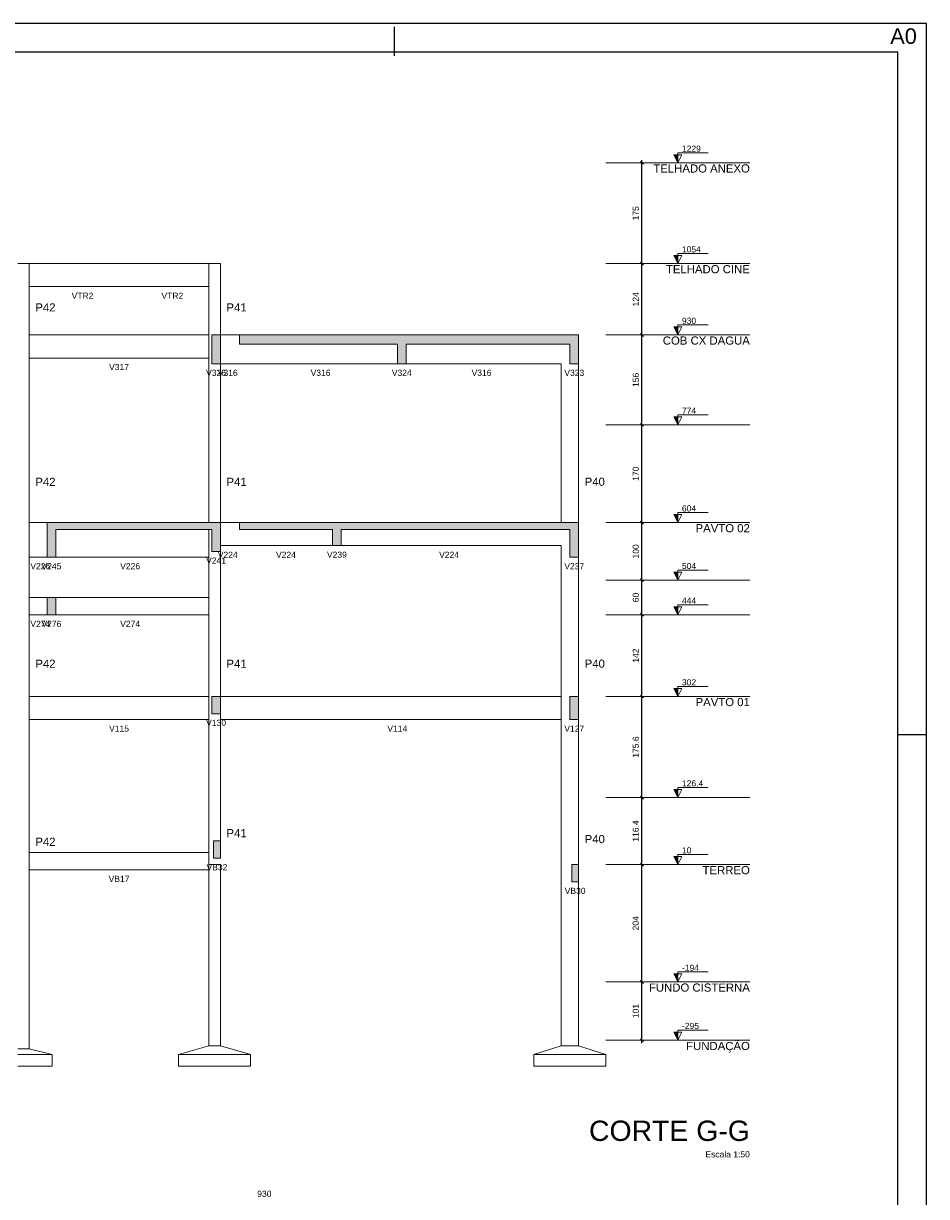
# Model space of a CAD drawing. Header units: millimetres. Extents: x 0 to 119, y 0 to 84.
# Tile 8 of 8: x 88 to 119, y 43 to 84. Entities that reach past the tile are written whole.
import ezdxf

# ---------------------------------------------------------------- set-up
doc = ezdxf.new("R2010")
doc.units = ezdxf.units.MM
doc.header["$MEASUREMENT"] = 0
doc.linetypes.add('DASHED', pattern=[1.905, 1.27, -0.635])
doc.linetypes.add('NULL', pattern=[0])
doc.layers.get('0').update_dxf_attribs({"lineweight": 18})
for name, color, linetype, lineweight in [('FO-Cotas', 5, 'Continuous', 5), ('FO-Elementos cortados', 159, 'Continuous', 5), ('FO-Elementos em vista', 7, 'Continuous', 5), ('FO-Hachuras', 153, 'Continuous', 5), ('FO-Indicações', 7, 'Continuous', 5), ('FO-Níveis', 9, 'DASHED', 5), ('FO-Textos das vigas', 7, 'Continuous', 5), ('FO-Textos dos pilares', 7, 'Continuous', 5), ('FO-Títulos', 1, 'Continuous', 20)]:
    doc.layers.add(name, color=color, linetype=linetype, lineweight=lineweight)
doc.layers.add('SEDUC_MARF', color=1, linetype='Continuous')
doc.layers.add('SEDUC_MARGG', color=7, linetype='Continuous')
doc.styles.add('Arial', font='txt')
doc.dimstyles.new('UM_50.000000', dxfattribs={"dimtxt": 0.18, "dimasz": 0.1, "dimexe": 0.1, "dimexo": 0.2, "dimgap": 0, "dimtad": 1, "dimtih": 1, "dimtoh": 1, "dimdec": 1, "dimlfac": 50, "dimzin": 0, "dimdsep": 46, "dimtxsty": 'Standard', "dimcen": 0.09, "dimdle": 0.1, "dimadec": 1, "dimazin": 2, "dimtfac": 1, "dimtdec": 4, "dimtofl": 0, "dimtmove": 0, "dimatfit": 3, "dimfxl": 1, "dimtolj": 1, "dimarcsym": 0})

# ---------------------------------------------------------------- blocks, each defined once
blk = doc.blocks.new('_Oblique')
at = {"color": 0, "linetype": 'ByBlock', "lineweight": -2}
blk.add_line((-0.5, -0.5), (0.5, 0.5), dxfattribs=at)
blk = doc.blocks.new('*D17')
at = {"layer": 'Defpoints', "color": 0}
for p in [(109.013, 50.796), (109.013, 50.796), (109.013, 48.776)]:
    blk.add_point(p, dxfattribs=at)
at = {"layer": 'FO-Cotas', "color": 0, "linetype": 'Continuous', "lineweight": -2}
blk.add_line((109.013, 48.676), (109.013, 50.896), dxfattribs=at)
at = {"layer": 'FO-Cotas', "color": 0, "lineweight": -2, "xscale": 0.1, "yscale": 0.1, "zscale": 0.1}
for p, rotation in [((109.013, 50.796), 90), ((109.013, 48.776), 270)]:
    blk.add_blockref('_Oblique', p, dxfattribs=dict(at, rotation=rotation))
at = {"layer": 'FO-Cotas', "color": 7, "insert": (108.801, 49.786), "char_height": 0.2118, "attachment_point": 5, "rotation": 90, "style": 'Arial'}
blk.add_mtext('\\A1;101', dxfattribs=at)
blk = doc.blocks.new('*D18')
at = {"layer": 'Defpoints', "color": 0}
for p in [(109.013, 54.876), (109.013, 54.876), (109.013, 50.796)]:
    blk.add_point(p, dxfattribs=at)
at = {"layer": 'FO-Cotas', "color": 0, "linetype": 'Continuous', "lineweight": -2}
blk.add_line((109.013, 50.696), (109.013, 54.976), dxfattribs=at)
at = {"layer": 'FO-Cotas', "color": 0, "lineweight": -2, "xscale": 0.1, "yscale": 0.1, "zscale": 0.1}
for p, rotation in [((109.013, 54.876), 90), ((109.013, 50.796), 270)]:
    blk.add_blockref('_Oblique', p, dxfattribs=dict(at, rotation=rotation))
at = {"layer": 'FO-Cotas', "color": 7, "insert": (108.801, 52.836), "char_height": 0.2118, "attachment_point": 5, "rotation": 90, "style": 'Arial'}
blk.add_mtext('\\A1;204', dxfattribs=at)
blk = doc.blocks.new('*D19')
at = {"layer": 'Defpoints', "color": 0}
for p in [(109.013, 57.204), (109.013, 57.204), (109.013, 54.876)]:
    blk.add_point(p, dxfattribs=at)
at = {"layer": 'FO-Cotas', "color": 0, "linetype": 'Continuous', "lineweight": -2}
blk.add_line((109.013, 54.776), (109.013, 57.304), dxfattribs=at)
at = {"layer": 'FO-Cotas', "color": 0, "lineweight": -2, "xscale": 0.1, "yscale": 0.1, "zscale": 0.1}
for p, rotation in [((109.013, 57.204), 90), ((109.013, 54.876), 270)]:
    blk.add_blockref('_Oblique', p, dxfattribs=dict(at, rotation=rotation))
at = {"layer": 'FO-Cotas', "color": 7, "insert": (108.801, 56.04), "char_height": 0.2118, "attachment_point": 5, "rotation": 90, "style": 'Arial'}
blk.add_mtext('\\A1;116.4', dxfattribs=at)
blk = doc.blocks.new('*D20')
at = {"layer": 'Defpoints', "color": 0}
for p in [(109.013, 60.716), (109.013, 60.716), (109.013, 57.204)]:
    blk.add_point(p, dxfattribs=at)
at = {"layer": 'FO-Cotas', "color": 0, "linetype": 'Continuous', "lineweight": -2}
blk.add_line((109.013, 57.104), (109.013, 60.816), dxfattribs=at)
at = {"layer": 'FO-Cotas', "color": 0, "lineweight": -2, "xscale": 0.1, "yscale": 0.1, "zscale": 0.1}
for p, rotation in [((109.013, 60.716), 90), ((109.013, 57.204), 270)]:
    blk.add_blockref('_Oblique', p, dxfattribs=dict(at, rotation=rotation))
at = {"layer": 'FO-Cotas', "color": 7, "insert": (108.801, 58.96), "char_height": 0.2118, "attachment_point": 5, "rotation": 90, "style": 'Arial'}
blk.add_mtext('\\A1;175.6', dxfattribs=at)
blk = doc.blocks.new('*D21')
at = {"layer": 'Defpoints', "color": 0}
for p in [(109.013, 63.556), (109.013, 63.556), (109.013, 60.716)]:
    blk.add_point(p, dxfattribs=at)
at = {"layer": 'FO-Cotas', "color": 0, "linetype": 'Continuous', "lineweight": -2}
blk.add_line((109.013, 60.616), (109.013, 63.656), dxfattribs=at)
at = {"layer": 'FO-Cotas', "color": 0, "lineweight": -2, "xscale": 0.1, "yscale": 0.1, "zscale": 0.1}
for p, rotation in [((109.013, 63.556), 90), ((109.013, 60.716), 270)]:
    blk.add_blockref('_Oblique', p, dxfattribs=dict(at, rotation=rotation))
at = {"layer": 'FO-Cotas', "color": 7, "insert": (108.801, 62.136), "char_height": 0.2118, "attachment_point": 5, "rotation": 90, "style": 'Arial'}
blk.add_mtext('\\A1;142', dxfattribs=at)
blk = doc.blocks.new('*D22')
at = {"layer": 'Defpoints', "color": 0}
for p in [(109.013, 64.756), (109.013, 64.756), (109.013, 63.556)]:
    blk.add_point(p, dxfattribs=at)
at = {"layer": 'FO-Cotas', "color": 0, "linetype": 'Continuous', "lineweight": -2}
blk.add_line((109.013, 63.456), (109.013, 64.856), dxfattribs=at)
at = {"layer": 'FO-Cotas', "color": 0, "lineweight": -2, "xscale": 0.1, "yscale": 0.1, "zscale": 0.1}
for p, rotation in [((109.013, 64.756), 90), ((109.013, 63.556), 270)]:
    blk.add_blockref('_Oblique', p, dxfattribs=dict(at, rotation=rotation))
at = {"layer": 'FO-Cotas', "color": 7, "insert": (108.801, 64.156), "char_height": 0.2118, "attachment_point": 5, "rotation": 90, "style": 'Arial'}
blk.add_mtext('\\A1;60', dxfattribs=at)
blk = doc.blocks.new('*D23')
at = {"layer": 'Defpoints', "color": 0}
for p in [(109.013, 66.756), (109.013, 66.756), (109.013, 64.756)]:
    blk.add_point(p, dxfattribs=at)
at = {"layer": 'FO-Cotas', "color": 0, "linetype": 'Continuous', "lineweight": -2}
blk.add_line((109.013, 64.656), (109.013, 66.856), dxfattribs=at)
at = {"layer": 'FO-Cotas', "color": 0, "lineweight": -2, "xscale": 0.1, "yscale": 0.1, "zscale": 0.1}
for p, rotation in [((109.013, 66.756), 90), ((109.013, 64.756), 270)]:
    blk.add_blockref('_Oblique', p, dxfattribs=dict(at, rotation=rotation))
at = {"layer": 'FO-Cotas', "color": 7, "insert": (108.801, 65.756), "char_height": 0.2118, "attachment_point": 5, "rotation": 90, "style": 'Arial'}
blk.add_mtext('\\A1;100', dxfattribs=at)
blk = doc.blocks.new('*D24')
at = {"layer": 'Defpoints', "color": 0}
for p in [(109.013, 70.156), (109.013, 70.156), (109.013, 66.756)]:
    blk.add_point(p, dxfattribs=at)
at = {"layer": 'FO-Cotas', "color": 0, "linetype": 'Continuous', "lineweight": -2}
blk.add_line((109.013, 66.656), (109.013, 70.256), dxfattribs=at)
at = {"layer": 'FO-Cotas', "color": 0, "lineweight": -2, "xscale": 0.1, "yscale": 0.1, "zscale": 0.1}
for p, rotation in [((109.013, 70.156), 90), ((109.013, 66.756), 270)]:
    blk.add_blockref('_Oblique', p, dxfattribs=dict(at, rotation=rotation))
at = {"layer": 'FO-Cotas', "color": 7, "insert": (108.801, 68.456), "char_height": 0.2118, "attachment_point": 5, "rotation": 90, "style": 'Arial'}
blk.add_mtext('\\A1;170', dxfattribs=at)
blk = doc.blocks.new('*D25')
at = {"layer": 'Defpoints', "color": 0}
for p in [(109.013, 73.276), (109.013, 73.276), (109.013, 70.156)]:
    blk.add_point(p, dxfattribs=at)
at = {"layer": 'FO-Cotas', "color": 0, "linetype": 'Continuous', "lineweight": -2}
blk.add_line((109.013, 70.056), (109.013, 73.376), dxfattribs=at)
at = {"layer": 'FO-Cotas', "color": 0, "lineweight": -2, "xscale": 0.1, "yscale": 0.1, "zscale": 0.1}
for p, rotation in [((109.013, 73.276), 90), ((109.013, 70.156), 270)]:
    blk.add_blockref('_Oblique', p, dxfattribs=dict(at, rotation=rotation))
at = {"layer": 'FO-Cotas', "color": 7, "insert": (108.801, 71.716), "char_height": 0.2118, "attachment_point": 5, "rotation": 90, "style": 'Arial'}
blk.add_mtext('\\A1;156', dxfattribs=at)
blk = doc.blocks.new('*D26')
at = {"layer": 'Defpoints', "color": 0}
for p in [(109.013, 75.756), (109.013, 75.756), (109.013, 73.276)]:
    blk.add_point(p, dxfattribs=at)
at = {"layer": 'FO-Cotas', "color": 0, "linetype": 'Continuous', "lineweight": -2}
blk.add_line((109.013, 73.176), (109.013, 75.856), dxfattribs=at)
at = {"layer": 'FO-Cotas', "color": 0, "lineweight": -2, "xscale": 0.1, "yscale": 0.1, "zscale": 0.1}
for p, rotation in [((109.013, 75.756), 90), ((109.013, 73.276), 270)]:
    blk.add_blockref('_Oblique', p, dxfattribs=dict(at, rotation=rotation))
at = {"layer": 'FO-Cotas', "color": 7, "insert": (108.801, 74.516), "char_height": 0.2118, "attachment_point": 5, "rotation": 90, "style": 'Arial'}
blk.add_mtext('\\A1;124', dxfattribs=at)
blk = doc.blocks.new('*D27')
at = {"layer": 'Defpoints', "color": 0}
for p in [(109.013, 79.256), (109.013, 79.256), (109.013, 75.756)]:
    blk.add_point(p, dxfattribs=at)
at = {"layer": 'FO-Cotas', "color": 0, "linetype": 'Continuous', "lineweight": -2}
blk.add_line((109.013, 75.656), (109.013, 79.356), dxfattribs=at)
at = {"layer": 'FO-Cotas', "color": 0, "lineweight": -2, "xscale": 0.1, "yscale": 0.1, "zscale": 0.1}
for p, rotation in [((109.013, 79.256), 90), ((109.013, 75.756), 270)]:
    blk.add_blockref('_Oblique', p, dxfattribs=dict(at, rotation=rotation))
at = {"layer": 'FO-Cotas', "color": 7, "insert": (108.801, 77.506), "char_height": 0.2118, "attachment_point": 5, "rotation": 90, "style": 'Arial'}
blk.add_mtext('\\A1;175', dxfattribs=at)

msp = doc.modelspace()

# ---------------------------------------------------------------- hatches: boundary and pattern name
at = {"layer": 'FO-Hachuras', "linetype": 'Continuous'}
for points in [[(94.0696, 72.2762), (94.3696, 72.2762), (94.3696, 73.2762), (94.0696, 73.2762), (94.0696, 72.2762)], [(95.0296, 72.9562), (100.8196, 72.9562), (100.8196, 73.2762), (95.0296, 73.2762), (95.0296, 72.9562)], [(100.5196, 72.9562), (106.813, 72.9562), (106.813, 73.2762), (100.5196, 73.2762), (100.5196, 72.9562)], [(100.5196, 72.2762), (100.8196, 72.2762), (100.8196, 73.2762), (100.5196, 73.2762), (100.5196, 72.2762)], [(106.513, 72.2762), (106.813, 72.2762), (106.813, 73.2762), (106.513, 73.2762), (106.513, 72.2762)], [(88.3496, 66.5162), (94.3696, 66.5162), (94.3696, 66.7562), (88.3496, 66.7562), (88.3496, 66.5162)], [(88.3496, 65.5562), (88.6496, 65.5562), (88.6496, 66.7562), (88.3496, 66.7562), (88.3496, 65.5562)], [(94.0696, 65.7562), (94.3696, 65.7562), (94.3696, 66.7562), (94.0696, 66.7562), (94.0696, 65.7562)], [(95.0296, 66.5162), (98.5662, 66.5162), (98.5662, 66.7562), (95.0296, 66.7562), (95.0296, 66.5162)], [(98.2662, 66.5162), (106.813, 66.5162), (106.813, 66.7562), (98.2662, 66.7562), (98.2662, 66.5162)], [(98.2662, 65.9562), (98.5662, 65.9562), (98.5662, 66.7562), (98.2662, 66.7562), (98.2662, 65.9562)], [(106.513, 65.5562), (106.813, 65.5562), (106.813, 66.7562), (106.513, 66.7562), (106.513, 65.5562)], [(88.3496, 63.5562), (88.6496, 63.5562), (88.6496, 64.1562), (88.3496, 64.1562), (88.3496, 63.5562)], [(94.0696, 60.1162), (94.3696, 60.1162), (94.3696, 60.7162), (94.0696, 60.7162), (94.0696, 60.1162)], [(106.513, 59.9162), (106.813, 59.9162), (106.813, 60.7162), (106.513, 60.7162), (106.513, 59.9162)], [(94.1296, 55.0962), (94.3696, 55.0962), (94.3696, 55.6962), (94.1296, 55.6962), (94.1296, 55.0962)], [(106.573, 54.2762), (106.813, 54.2762), (106.813, 54.8762), (106.573, 54.8762), (106.573, 54.2762)]]:
    msp.add_hatch(color=153, dxfattribs=at).paths.add_polyline_path(points)
at = {"layer": 'FO-Indicações', "linetype": 'Continuous'}
for points in [[(110.263, 79.2562), (110.263, 79.5362), (110.123, 79.5362), (110.263, 79.2562)], [(110.263, 75.7562), (110.263, 76.0362), (110.123, 76.0362), (110.263, 75.7562)], [(110.263, 73.2762), (110.263, 73.5562), (110.123, 73.5562), (110.263, 73.2762)], [(110.263, 70.1562), (110.263, 70.4362), (110.123, 70.4362), (110.263, 70.1562)], [(110.263, 66.7562), (110.263, 67.0362), (110.123, 67.0362), (110.263, 66.7562)], [(110.263, 64.7562), (110.263, 65.0362), (110.123, 65.0362), (110.263, 64.7562)], [(110.263, 63.5562), (110.263, 63.8362), (110.123, 63.8362), (110.263, 63.5562)], [(110.263, 60.7162), (110.263, 60.9962), (110.123, 60.9962), (110.263, 60.7162)], [(110.263, 57.2042), (110.263, 57.4842), (110.123, 57.4842), (110.263, 57.2042)], [(110.263, 54.8762), (110.263, 55.1562), (110.123, 55.1562), (110.263, 54.8762)], [(110.263, 50.7962), (110.263, 51.0762), (110.123, 51.0762), (110.263, 50.7962)], [(110.263, 48.7762), (110.263, 49.0562), (110.123, 49.0562), (110.263, 48.7762)]]:
    msp.add_hatch(color=7, dxfattribs=at).paths.add_polyline_path(points)

# ---------------------------------------------------------------- linework, layer by layer
at = {"layer": 'FO-Elementos cortados'}
for p, q in [((94.0696, 73.2762), (94.0696, 72.4762)), ((94.2196, 73.2762), (94.0696, 73.2762)), ((94.3196, 73.2762), (94.2196, 73.2762)), ((94.3696, 73.2762), (94.3196, 73.2762)), ((94.3696, 72.2762), (94.3696, 73.2762)), ((95.0296, 73.2762), (95.0296, 72.9562)), ((100.5196, 73.2762), (95.0296, 73.2762)), ((100.6696, 73.2762), (100.5196, 73.2762)), ((100.8196, 73.2762), (100.6696, 73.2762)), ((106.213, 73.2762), (100.8196, 73.2762)), ((106.513, 73.2762), (106.213, 73.2762)), ((106.813, 73.2762), (106.513, 73.2762)), ((106.813, 72.9562), (106.813, 73.2762)), ((95.0296, 72.9562), (100.5196, 72.9562)), ((100.5196, 72.9562), (100.5196, 72.2762)), ((100.8196, 72.2762), (100.8196, 72.9562)), ((100.8196, 72.9562), (106.213, 72.9562)), ((106.213, 72.9562), (106.513, 72.9562)), ((106.513, 72.9562), (106.513, 72.2762)), ((106.813, 72.2762), (106.813, 72.9562)), ((94.0696, 72.4762), (94.0696, 72.2762)), ((94.0696, 72.2762), (94.2196, 72.2762)), ((94.2196, 72.2762), (94.3696, 72.2762)), ((100.5196, 72.2762), (100.6696, 72.2762)), ((100.6696, 72.2762), (100.8196, 72.2762)), ((106.513, 72.2762), (106.813, 72.2762)), ((88.3496, 66.7562), (88.3496, 66.5162)), ((88.4996, 66.7562), (88.3496, 66.7562)), ((88.3496, 66.5162), (88.3496, 65.5562)), ((88.6496, 66.7562), (88.4996, 66.7562)), ((93.9696, 66.7562), (88.6496, 66.7562)), ((88.6496, 65.5562), (88.6496, 66.5162)), ((88.6496, 66.5162), (93.9696, 66.5162)), ((94.0696, 66.7562), (93.9696, 66.7562)), ((93.9696, 66.5162), (94.0696, 66.5162)), ((94.2196, 66.7562), (94.0696, 66.7562)), ((94.0696, 66.5162), (94.0696, 65.9562)), ((94.3696, 66.7562), (94.2196, 66.7562)), ((94.3696, 66.5162), (94.3696, 66.7562)), ((94.3696, 65.9562), (94.3696, 66.5162)), ((95.0296, 66.7562), (95.0296, 66.5162)), ((98.2662, 66.7562), (95.0296, 66.7562)), ((95.0296, 66.5162), (98.2662, 66.5162)), ((98.4162, 66.7562), (98.2662, 66.7562)), ((98.2662, 66.5162), (98.2662, 65.9562)), ((98.5662, 66.7562), (98.4162, 66.7562)), ((106.213, 66.7562), (98.5662, 66.7562)), ((98.5662, 65.9562), (98.5662, 66.5162)), ((98.5662, 66.5162), (106.213, 66.5162)), ((106.513, 66.7562), (106.213, 66.7562)), ((106.213, 66.5162), (106.513, 66.5162)), ((106.663, 66.7562), (106.513, 66.7562)), ((106.513, 66.5162), (106.513, 65.9562)), ((106.813, 66.7562), (106.663, 66.7562)), ((106.813, 66.5162), (106.813, 66.7562)), ((106.813, 65.5562), (106.813, 66.5162)), ((94.0696, 65.9562), (94.0696, 65.7562)), ((94.0696, 65.7562), (94.3696, 65.7562)), ((94.3696, 65.7562), (94.3696, 65.9562)), ((98.2662, 65.9562), (98.4162, 65.9562)), ((98.4162, 65.9562), (98.5662, 65.9562)), ((106.513, 65.9562), (106.513, 65.5562)), ((88.3496, 65.5562), (88.4996, 65.5562)), ((88.4996, 65.5562), (88.6496, 65.5562)), ((106.513, 65.5562), (106.813, 65.5562)), ((88.3496, 64.1562), (88.3496, 63.5562)), ((88.4996, 64.1562), (88.3496, 64.1562)), ((88.6496, 64.1562), (88.4996, 64.1562)), ((88.6496, 63.5562), (88.6496, 64.1562)), ((88.3496, 63.5562), (88.4996, 63.5562)), ((88.4996, 63.5562), (88.6496, 63.5562)), ((94.3696, 60.7162), (94.0696, 60.7162)), ((94.0696, 60.7162), (94.0696, 60.1162)), ((94.3696, 60.1162), (94.3696, 60.7162)), ((106.513, 60.7162), (106.513, 59.9162)), ((106.663, 60.7162), (106.513, 60.7162)), ((106.813, 60.7162), (106.663, 60.7162)), ((106.813, 59.9162), (106.813, 60.7162)), ((94.0696, 60.1162), (94.3696, 60.1162)), ((106.513, 59.9162), (106.663, 59.9162)), ((106.663, 59.9162), (106.813, 59.9162)), ((94.3696, 55.6962), (94.1296, 55.6962)), ((94.1296, 55.6962), (94.1296, 55.2962)), ((94.3696, 55.2962), (94.3696, 55.6962)), ((94.1296, 55.2962), (94.1296, 55.0962)), ((94.1296, 55.0962), (94.3696, 55.0962)), ((94.3696, 55.0962), (94.3696, 55.2962)), ((106.813, 54.8762), (106.573, 54.8762)), ((106.573, 54.8762), (106.573, 54.2762)), ((106.813, 54.2762), (106.813, 54.8762)), ((106.573, 54.2762), (106.813, 54.2762))]:
    msp.add_line(p, q, dxfattribs=at)
at = {"layer": 'FO-Elementos em vista'}
for p, q in [((87.7284, 75.7562), (87.3284, 75.7562)), ((91.4312, 75.7562), (87.7284, 75.7562)), ((87.7284, 74.9562), (87.7284, 75.7562)), ((93.9696, 75.7562), (91.4312, 75.7562)), ((94.3696, 75.7562), (93.9696, 75.7562)), ((93.9696, 75.7562), (93.9696, 74.9562)), ((94.3696, 73.2762), (94.3696, 75.7562)), ((87.7284, 74.9562), (91.4312, 74.9562)), ((87.7284, 73.2762), (87.7284, 74.9562)), ((91.4312, 74.9562), (93.9696, 74.9562)), ((93.9696, 74.9562), (93.9696, 73.2762)), ((93.9696, 73.2762), (87.7284, 73.2762)), ((87.7284, 72.4762), (87.7284, 73.2762)), ((93.9696, 73.2762), (93.9696, 72.4762)), ((95.0296, 73.2762), (94.3696, 73.2762)), ((87.7284, 72.4762), (93.9696, 72.4762)), ((87.7284, 70.1562), (87.7284, 72.4762)), ((93.9696, 72.4762), (93.9696, 70.1562)), ((94.3696, 70.1562), (94.3696, 72.2762)), ((94.3696, 72.2762), (95.0296, 72.2762)), ((95.0296, 72.2762), (100.5196, 72.2762)), ((100.8196, 72.2762), (106.213, 72.2762)), ((106.213, 72.2762), (106.213, 70.1562)), ((106.813, 70.1562), (106.813, 72.2762)), ((87.7284, 66.7562), (87.7284, 70.1562)), ((93.9696, 70.1562), (93.9696, 66.7562)), ((94.3696, 66.7562), (94.3696, 70.1562)), ((106.213, 70.1562), (106.213, 66.7562)), ((106.813, 66.7562), (106.813, 70.1562)), ((88.3496, 66.7562), (87.7284, 66.7562)), ((87.7284, 65.5562), (87.7284, 66.7562)), ((93.9696, 66.5162), (93.9696, 65.5562)), ((95.0296, 66.7562), (94.3696, 66.7562)), ((94.3696, 65.9562), (95.0296, 65.9562)), ((94.3696, 64.7562), (94.3696, 65.7562)), ((95.0296, 65.9562), (98.2662, 65.9562)), ((98.5662, 65.9562), (106.213, 65.9562)), ((106.213, 65.9562), (106.213, 64.7562)), ((87.7284, 65.5562), (88.3496, 65.5562)), ((87.7284, 64.7562), (87.7284, 65.5562)), ((88.6496, 65.5562), (93.9696, 65.5562)), ((93.9696, 65.5562), (93.9696, 64.7562)), ((106.813, 64.7562), (106.813, 65.5562)), ((87.7284, 64.1562), (87.7284, 64.7562)), ((93.9696, 64.7562), (93.9696, 64.1562)), ((94.3696, 63.5562), (94.3696, 64.7562)), ((106.213, 64.7562), (106.213, 63.5562)), ((106.813, 63.5562), (106.813, 64.7562)), ((88.3496, 64.1562), (87.7284, 64.1562)), ((87.7284, 63.5562), (87.7284, 64.1562)), ((93.9696, 64.1562), (88.6496, 64.1562)), ((93.9696, 64.1562), (93.9696, 63.5562)), ((87.7284, 63.5562), (88.3496, 63.5562)), ((87.7284, 60.7162), (87.7284, 63.5562)), ((88.6496, 63.5562), (93.9696, 63.5562)), ((93.9696, 63.5562), (93.9696, 60.7162)), ((94.3696, 60.7162), (94.3696, 63.5562)), ((106.213, 63.5562), (106.213, 60.7162)), ((106.813, 60.7162), (106.813, 63.5562)), ((93.9696, 60.7162), (87.7284, 60.7162)), ((87.7284, 59.9162), (87.7284, 60.7162)), ((93.9696, 60.7162), (93.9696, 59.9162)), ((106.213, 60.7162), (94.3696, 60.7162)), ((106.213, 60.7162), (106.213, 59.9162)), ((87.7284, 59.9162), (93.9696, 59.9162)), ((87.7284, 57.2042), (87.7284, 59.9162)), ((93.9696, 59.9162), (93.9696, 57.2042)), ((94.3696, 59.9162), (94.3696, 60.1162)), ((94.3696, 59.9162), (106.213, 59.9162)), ((94.3696, 57.2042), (94.3696, 59.9162)), ((106.213, 59.9162), (106.213, 57.2042)), ((106.813, 57.2042), (106.813, 59.9162)), ((87.7284, 55.2962), (87.7284, 57.2042)), ((93.9696, 57.2042), (93.9696, 55.2962)), ((94.3696, 55.6962), (94.3696, 57.2042)), ((106.213, 57.2042), (106.213, 54.8762)), ((106.813, 54.8762), (106.813, 57.2042)), ((93.9696, 55.2962), (87.7284, 55.2962)), ((87.7284, 54.8762), (87.7284, 55.2962)), ((93.9696, 54.8762), (93.9696, 55.2962)), ((87.7284, 54.6962), (87.7284, 54.8762)), ((87.7284, 54.6962), (93.9696, 54.6962)), ((87.7284, 48.4762), (87.7284, 54.6962)), ((94.3696, 54.8762), (93.9696, 54.8762)), ((93.9696, 54.8762), (93.9696, 54.6962)), ((93.9696, 54.6962), (93.9696, 48.5762)), ((94.3696, 48.5762), (94.3696, 54.8762)), ((106.213, 54.8762), (106.213, 48.5762)), ((106.813, 48.5762), (106.813, 54.2762)), ((93.9696, 48.5762), (92.9196, 48.2762)), ((94.3696, 48.5762), (93.9696, 48.5762)), ((95.4196, 48.2762), (94.3696, 48.5762)), ((106.213, 48.5762), (105.263, 48.2762)), ((106.813, 48.5762), (106.213, 48.5762)), ((107.763, 48.2762), (106.813, 48.5762)), ((87.7284, 48.4762), (87.3284, 48.4762)), ((87.7284, 48.2762), (87.3284, 48.2762)), ((88.5284, 48.2762), (87.7284, 48.4762)), ((88.5284, 48.2762), (87.7284, 48.2762)), ((88.5284, 47.8762), (88.5284, 48.2762)), ((92.9196, 48.2762), (92.9196, 47.8762)), ((93.9696, 48.2762), (92.9196, 48.2762)), ((94.3696, 48.2762), (93.9696, 48.2762)), ((95.4196, 48.2762), (94.3696, 48.2762)), ((95.4196, 47.8762), (95.4196, 48.2762)), ((105.263, 48.2762), (105.263, 47.8762)), ((106.213, 48.2762), (105.263, 48.2762)), ((106.813, 48.2762), (106.213, 48.2762)), ((107.763, 48.2762), (106.813, 48.2762)), ((107.763, 47.8762), (107.763, 48.2762)), ((87.7284, 47.8762), (87.3284, 47.8762)), ((88.5284, 47.8762), (87.7284, 47.8762)), ((93.9696, 47.8762), (92.9196, 47.8762)), ((94.3696, 47.8762), (93.9696, 47.8762)), ((95.4196, 47.8762), (94.3696, 47.8762)), ((106.213, 47.8762), (105.263, 47.8762)), ((106.813, 47.8762), (106.213, 47.8762)), ((107.763, 47.8762), (106.813, 47.8762))]:
    msp.add_line(p, q, dxfattribs=at)
at = {"layer": 'FO-Indicações'}
for points in [[(110.263, 79.2562), (110.403, 79.5362), (110.123, 79.5362), (110.263, 79.2562), (110.263, 79.6062), (111.313, 79.6062)], [(110.263, 75.7562), (110.403, 76.0362), (110.123, 76.0362), (110.263, 75.7562), (110.263, 76.1062), (111.313, 76.1062)], [(110.263, 73.2762), (110.403, 73.5562), (110.123, 73.5562), (110.263, 73.2762), (110.263, 73.6262), (111.313, 73.6262)], [(110.263, 70.1562), (110.403, 70.4362), (110.123, 70.4362), (110.263, 70.1562), (110.263, 70.5062), (111.313, 70.5062)], [(110.263, 66.7562), (110.403, 67.0362), (110.123, 67.0362), (110.263, 66.7562), (110.263, 67.1062), (111.313, 67.1062)], [(110.263, 64.7562), (110.403, 65.0362), (110.123, 65.0362), (110.263, 64.7562), (110.263, 65.1062), (111.313, 65.1062)], [(110.263, 63.5562), (110.403, 63.8362), (110.123, 63.8362), (110.263, 63.5562), (110.263, 63.9062), (111.313, 63.9062)], [(110.263, 60.7162), (110.403, 60.9962), (110.123, 60.9962), (110.263, 60.7162), (110.263, 61.0662), (111.313, 61.0662)], [(110.263, 57.2042), (110.403, 57.4842), (110.123, 57.4842), (110.263, 57.2042), (110.263, 57.5542), (111.313, 57.5542)], [(110.263, 54.8762), (110.403, 55.1562), (110.123, 55.1562), (110.263, 54.8762), (110.263, 55.2262), (111.313, 55.2262)], [(110.263, 50.7962), (110.403, 51.0762), (110.123, 51.0762), (110.263, 50.7962), (110.263, 51.1462), (111.313, 51.1462)], [(110.263, 48.7762), (110.403, 49.0562), (110.123, 49.0562), (110.263, 48.7762), (110.263, 49.1262), (111.313, 49.1262)]]:
    msp.add_lwpolyline(points, dxfattribs=at)
at = {"layer": 'FO-Níveis', "linetype": 'Continuous', "ltscale": 0.2}
for p, q in [((107.763, 79.2562), (112.763, 79.2562)), ((107.763, 75.7562), (112.763, 75.7562)), ((107.763, 73.2762), (112.763, 73.2762)), ((107.763, 70.1562), (112.763, 70.1562)), ((107.763, 66.7562), (112.763, 66.7562)), ((107.763, 64.7562), (112.763, 64.7562)), ((107.763, 63.5562), (112.763, 63.5562)), ((107.763, 60.7162), (112.763, 60.7162)), ((107.763, 57.2042), (112.763, 57.2042)), ((107.763, 54.8762), (112.763, 54.8762)), ((107.763, 50.7962), (112.763, 50.7962)), ((107.763, 48.7762), (112.763, 48.7762))]:
    msp.add_line(p, q, dxfattribs=at)
at = {"layer": 'SEDUC_MARF'}
for p, q in [((100.4015, 83.9804), (100.4015, 82.9804)), ((117.9, 59.4), (118.9, 59.4))]:
    msp.add_line(p, q, dxfattribs=at)
msp.add_lwpolyline([(118.9, 84.1), (0, 84.1), (0, 0), (118.9, 0)], close=True, dxfattribs=at)
at = {"layer": 'SEDUC_MARGG'}
msp.add_lwpolyline([(2.5, 1), (117.9, 1), (117.9, 83.1), (2.5, 83.1), (2.5, 1)], dxfattribs=at)

# ---------------------------------------------------------------- texts
at = {"layer": 'Defpoints', "linetype": 'NULL', "insert": (117.64, 83.9301), "char_height": 0.54, "width": 5.451037, "attachment_point": 1, "line_spacing_factor": 0.9, "style": 'Arial'}
msp.add_mtext('A0', dxfattribs=at)
at = {"layer": 'FO-Indicações', "linetype": 'NULL', "line_spacing_factor": 0.798, "style": 'Arial'}
for s, insert, char_height, width, attachment_point in [('1229', (110.4026, 79.6411), 0.2118, 1.290273, 7), ('TELHADO ANEXO', (112.7626, 78.9174), 0.2824, 6.631523, 9), ('1054', (110.4026, 76.1411), 0.2118, 1.290273, 7), ('TELHADO CINE', (112.7626, 75.4174), 0.2824, 5.764307, 9), ('930', (110.4026, 73.6611), 0.2118, 0.967705, 7), ('COB CX DAGUA', (112.7626, 72.9374), 0.2824, 5.981016, 9), ('774', (110.4026, 70.5411), 0.2118, 0.967705, 7), ('604', (110.4026, 67.1411), 0.2118, 0.967705, 7), ('PAVTO 02', (112.7626, 66.4174), 0.2824, 3.728232, 9), ('504', (110.4026, 65.1411), 0.2118, 0.967705, 7), ('444', (110.4026, 63.9411), 0.2118, 0.967705, 7), ('302', (110.4026, 61.1011), 0.2118, 0.967705, 7), ('PAVTO 01', (112.7626, 60.3774), 0.2824, 3.728232, 9), ('126.4', (110.4026, 57.5891), 0.2118, 1.451416, 7), ('10', (110.4026, 55.2611), 0.2118, 0.645137, 7), ('TÉRREO', (112.7626, 54.5374), 0.2824, 3.250254, 9), ('-194', (110.4026, 51.1811), 0.2118, 1.16085, 7), ('FUNDO CISTERNA', (112.7626, 50.4574), 0.2824, 6.933545, 9), ('-295', (110.4026, 49.1611), 0.2118, 1.16085, 7), ('FUNDAÇÃO', (112.7626, 48.3442), 0.2824, 4.376836, 9), ('930', (95.6497, 43.3281), 0.2118, 0.967705, 7)]:
    msp.add_mtext(s, dxfattribs=dict(at, insert=insert, char_height=char_height, width=width, attachment_point=attachment_point))
at = {"layer": 'FO-Textos das vigas', "linetype": 'NULL', "char_height": 0.2118, "attachment_point": 8, "line_spacing_factor": 0.798, "style": 'Arial'}
for s, insert, width in [('VTR2', (89.5796, 74.5331), 1.482568), ('VTR2', (92.7006, 74.5331), 1.482568), ('V317', (90.8486, 72.0531), 1.354561), ('V326', (94.2196, 71.8531), 1.354561), ('V316', (94.6246, 71.8531), 1.354561), ('V316', (97.8496, 71.8531), 1.354561), ('V324', (100.6696, 71.8531), 1.354561), ('V316', (103.4416, 71.8531), 1.354561), ('V323', (106.6626, 71.8531), 1.354561), ('V224', (94.6246, 65.5331), 1.354561), ('V224', (96.6476, 65.5331), 1.354561), ('V239', (98.4166, 65.5331), 1.354561), ('V224', (102.3146, 65.5331), 1.354561), ('V226', (88.1136, 65.1331), 1.354561), ('V245', (88.4996, 65.1331), 1.354561), ('V226', (91.2346, 65.1331), 1.354561), ('V241', (94.2196, 65.3331), 1.354561), ('V237', (106.6626, 65.1331), 1.354561), ('V274', (88.1136, 63.1331), 1.354561), ('V276', (88.4996, 63.1331), 1.354561), ('V274', (91.2346, 63.1331), 1.354561), ('V130', (94.2196, 59.6931), 1.354561), ('V115', (90.8486, 59.4931), 1.354561), ('V114', (100.5166, 59.4931), 1.354561), ('V127', (106.6626, 59.4931), 1.354561), ('VB32', (94.2496, 54.6731), 1.418848), ('VB17', (90.8486, 54.2731), 1.418848), ('VB30', (106.6926, 53.8531), 1.418848)]:
    msp.add_mtext(s, dxfattribs=dict(at, insert=insert, width=width))
at = {"layer": 'FO-Textos dos pilares', "linetype": 'NULL', "char_height": 0.2824, "width": 1.387852, "attachment_point": 7, "line_spacing_factor": 0.798, "style": 'Arial'}
for s, insert in [('P42', (87.9406, 74.0924)), ('P41', (94.5816, 74.0924)), ('P42', (87.9406, 68.0324)), ('P41', (94.5816, 68.0324)), ('P40', (107.0246, 68.0324)), ('P42', (87.9406, 61.7124)), ('P41', (94.5816, 61.7124)), ('P40', (107.0246, 61.7124)), ('P42', (87.9406, 55.5264)), ('P41', (94.5816, 55.8264)), ('P40', (107.0246, 55.6164))]:
    msp.add_mtext(s, dxfattribs=dict(at, insert=insert))
at = {"layer": 'FO-Títulos', "linetype": 'NULL', "attachment_point": 9, "line_spacing_factor": 0.798, "style": 'Arial'}
for s, insert, char_height, width in [('CORTE G-G', (112.7626, 45.2642), 0.706, 11.219678), ('Escala 1:50', (112.7626, 44.6991), 0.2118, 3.03084)]:
    msp.add_mtext(s, dxfattribs=dict(at, insert=insert, char_height=char_height, width=width))

# ---------------------------------------------------------------- dimensions: what is measured, and where the dimension line sits
at = {"layer": 'FO-Cotas', "linetype": 'Continuous'}
for base, p1, p2, picture, middle in [((109.013, 79.2562), (109.013, 75.7562), (109.013, 79.2562), '*D27', (108.8012, 77.5062)), ((109.013, 75.7562), (109.013, 73.2762), (109.013, 75.7562), '*D26', (108.8012, 74.5162)), ((109.013, 73.2762), (109.013, 70.1562), (109.013, 73.2762), '*D25', (108.8012, 71.7162)), ((109.013, 70.1562), (109.013, 66.7562), (109.013, 70.1562), '*D24', (108.8012, 68.4562)), ((109.013, 66.7562), (109.013, 64.7562), (109.013, 66.7562), '*D23', (108.8012, 65.7562)), ((109.013, 64.7562), (109.013, 63.5562), (109.013, 64.7562), '*D22', (108.8012, 64.1562)), ((109.013, 63.5562), (109.013, 60.7162), (109.013, 63.5562), '*D21', (108.8012, 62.1362)), ((109.013, 60.7162), (109.013, 57.2042), (109.013, 60.7162), '*D20', (108.8012, 58.9602)), ((109.013, 57.2042), (109.013, 54.8762), (109.013, 57.2042), '*D19', (108.8012, 56.0402)), ((109.013, 54.8762), (109.013, 50.7962), (109.013, 54.8762), '*D18', (108.8012, 52.8362)), ((109.013, 50.7962), (109.013, 48.7762), (109.013, 50.7962), '*D17', (108.8012, 49.7862))]:
    dim = msp.add_linear_dim(base=base, p1=p1, p2=p2, angle=90, dimstyle='UM_50.000000', override={"dimtxt": 0.2118, "dimasz": 0.1, "dimexe": 0.1, "dimexo": 0.2, "dimtad": 1, "dimtih": 0, "dimtoh": 0, "dimdec": 1, "dimlfac": 50, "dimzin": 8, "dimtxsty": 'Arial', "dimblk": 'Oblique', "dimblk1": 'Oblique', "dimblk2": 'Oblique', "dimsah": 1, "dimdle": 0.1, "dimse1": 1, "dimse2": 1, "dimclrt": 7, "dimadec": 1, "dimazin": 3, "dimtmove": 2, "dimldrblk": 'Oblique'}, dxfattribs=at)
    dim.commit()
    dim.dimension.update_dxf_attribs({"geometry": picture, "text_midpoint": middle, "dimtype": 160, "text_rotation": 90})

doc.saveas('drawing.dxf')
